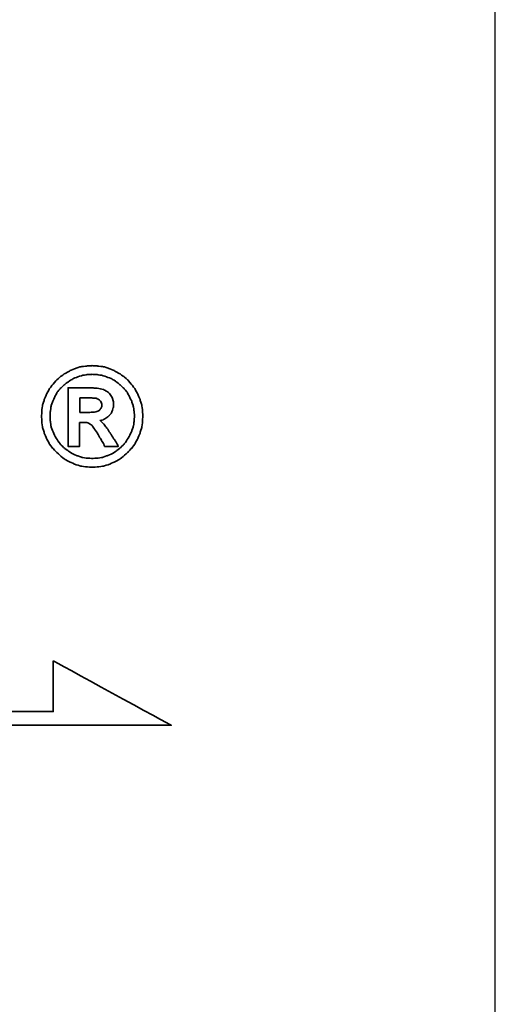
# Model space of a CAD drawing. Header units: millimetres. Extents: x -115 to 753, y -125 to 121.
# Tile 93 of 96: x 500.54 to 505.4, y 0.82 to 10.9. Entities that reach past the tile are written whole.
import ezdxf

# ---------------------------------------------------------------- set-up
doc = ezdxf.new("R2010")
doc.units = ezdxf.units.MM
for name, color, linetype in [('DIM', 4, 'Continuous'), ('layer 1', 7, 'Continuous'), ('OUT', 3, 'Continuous')]:
    doc.layers.add(name, color=color, linetype=linetype)

# ---------------------------------------------------------------- blocks, each defined once
blk = doc.blocks.new('TBI MOTION logo(完整正式版)')
at = {"layer": 'layer 1', "color": 22, "lineweight": 35}
for points, knots in [([(81.20634, 4.98624), (81.20634, 4.98624), (81.18649, 5.32862), (81.18649, 5.32862), (81.18649, 5.32862), (81.18649, 5.32862), (81.13886, 5.66206), (81.13886, 5.66206), (81.13886, 5.66206), (81.13886, 5.66206), (81.04359, 5.97764), (81.04359, 5.97764), (81.04359, 5.97764), (81.04359, 5.97764), (80.91061, 6.29124), (80.91061, 6.29124), (80.91061, 6.29124), (80.91061, 6.29124), (80.75778, 6.58697), (80.75778, 6.58697), (80.75778, 6.58697), (80.75778, 6.58697), (80.5593, 6.85294), (80.5593, 6.85294), (80.5593, 6.85294), (80.5593, 6.85294), (80.33105, 7.1189), (80.33105, 7.1189), (80.33105, 7.1189), (80.33105, 7.1189), (80.09287, 7.33921), (80.09287, 7.33921), (80.09287, 7.33921), (80.09287, 7.33921), (79.815, 7.51982), (79.815, 7.51982), (79.815, 7.51982), (79.815, 7.51982), (79.51133, 7.69051), (79.51133, 7.69051), (79.51133, 7.69051), (79.51133, 7.69051), (79.19773, 7.8235), (79.19773, 7.8235), (79.19773, 7.8235), (79.19773, 7.8235), (78.88215, 7.91877), (78.88215, 7.91877), (78.88215, 7.91877), (78.88215, 7.91877), (78.54871, 7.95846), (78.54871, 7.95846), (78.54871, 7.95846), (78.54871, 7.95846), (78.21526, 7.98625), (78.21526, 7.98625), (78.21526, 7.98625), (78.21526, 7.98625), (77.87388, 7.95846), (77.87388, 7.95846), (77.87388, 7.95846), (77.87388, 7.95846), (77.54044, 7.91877), (77.54044, 7.91877), (77.54044, 7.91877), (77.54044, 7.91877), (77.22485, 7.8235), (77.22485, 7.8235), (77.22485, 7.8235), (77.22485, 7.8235), (76.91027, 7.69051), (76.91027, 7.69051), (76.91027, 7.69051), (76.91027, 7.69051), (76.6056, 7.51982), (76.6056, 7.51982), (76.6056, 7.51982), (76.6056, 7.51982), (76.32972, 7.33921), (76.32972, 7.33921), (76.32972, 7.33921), (76.32972, 7.33921), (76.09154, 7.1189), (76.09154, 7.1189), (76.09154, 7.1189), (76.09154, 7.1189), (75.86329, 6.85294), (75.86329, 6.85294), (75.86329, 6.85294), (75.86329, 6.85294), (75.66382, 6.58697), (75.66382, 6.58697), (75.66382, 6.58697), (75.66382, 6.58697), (75.51099, 6.29124), (75.51099, 6.29124), (75.51099, 6.29124), (75.51099, 6.29124), (75.37702, 5.97764), (75.37702, 5.97764), (75.37702, 5.97764), (75.37702, 5.97764), (75.28175, 5.66206), (75.28175, 5.66206), (75.28175, 5.66206), (75.28175, 5.66206), (75.23411, 5.32862), (75.23411, 5.32862), (75.23411, 5.32862), (75.23411, 5.32862), (75.21625, 4.98624), (75.21625, 4.98624), (75.21625, 4.98624), (75.21625, 4.98624), (75.23411, 4.6528), (75.23411, 4.6528), (75.23411, 4.6528), (75.23411, 4.6528), (75.28175, 4.32035), (75.28175, 4.32035), (75.28175, 4.32035), (75.28175, 4.32035), (75.37702, 3.99583), (75.37702, 3.99583), (75.37702, 3.99583), (75.37702, 3.99583), (75.51099, 3.68224), (75.51099, 3.68224), (75.51099, 3.68224), (75.51099, 3.68224), (75.66382, 3.38749), (75.66382, 3.38749), (75.66382, 3.38749), (75.66382, 3.38749), (75.86329, 3.10963), (75.86329, 3.10963), (75.86329, 3.10963), (75.86329, 3.10963), (76.09154, 2.87145), (76.09154, 2.87145), (76.09154, 2.87145), (76.09154, 2.87145), (76.32972, 2.6432), (76.32972, 2.6432), (76.32972, 2.6432), (76.32972, 2.6432), (76.6056, 2.43381), (76.6056, 2.43381), (76.6056, 2.43381), (76.6056, 2.43381), (76.91027, 2.27205), (76.91027, 2.27205), (76.91027, 2.27205), (76.91027, 2.27205), (77.22485, 2.13906), (77.22485, 2.13906), (77.22485, 2.13906), (77.22485, 2.13906), (77.54044, 2.0438), (77.54044, 2.0438), (77.54044, 2.0438), (77.54044, 2.0438), (77.87388, 1.99616), (77.87388, 1.99616), (77.87388, 1.99616), (77.87388, 1.99616), (78.21526, 1.97631), (78.21526, 1.97631), (78.21526, 1.97631), (78.21526, 1.97631), (78.54871, 1.99616), (78.54871, 1.99616), (78.54871, 1.99616), (78.54871, 1.99616), (78.88215, 2.0438), (78.88215, 2.0438), (78.88215, 2.0438), (78.88215, 2.0438), (79.19773, 2.13906), (79.19773, 2.13906), (79.19773, 2.13906), (79.19773, 2.13906), (79.51133, 2.27205), (79.51133, 2.27205), (79.51133, 2.27205), (79.51133, 2.27205), (79.815, 2.43381), (79.815, 2.43381), (79.815, 2.43381), (79.815, 2.43381), (80.09287, 2.6432), (80.09287, 2.6432), (80.09287, 2.6432), (80.09287, 2.6432), (80.33105, 2.87145), (80.33105, 2.87145), (80.33105, 2.87145), (80.33105, 2.87145), (80.5593, 3.10963), (80.5593, 3.10963), (80.5593, 3.10963), (80.5593, 3.10963), (80.75778, 3.38749), (80.75778, 3.38749), (80.75778, 3.38749), (80.75778, 3.38749), (80.91061, 3.68224), (80.91061, 3.68224), (80.91061, 3.68224), (80.91061, 3.68224), (81.04359, 3.99583), (81.04359, 3.99583), (81.04359, 3.99583), (81.04359, 3.99583), (81.13886, 4.32035), (81.13886, 4.32035), (81.13886, 4.32035), (81.13886, 4.32035), (81.18649, 4.6528), (81.18649, 4.6528), (81.18649, 4.6528), (81.18649, 4.6528), (81.20634, 4.98624), (81.20634, 4.98624)], [0, 0, 0, 0, 0.01785714, 0.01785714, 0.01785714, 0.01785715, 0.03571429, 0.03571429, 0.03571429, 0.0357143, 0.05357143, 0.05357143, 0.05357143, 0.05357144, 0.07142857, 0.07142857, 0.07142857, 0.07142858, 0.08928571, 0.08928571, 0.08928571, 0.08928572, 0.10714286, 0.10714286, 0.10714286, 0.10714287, 0.125, 0.125, 0.125, 0.12500001, 0.14285714, 0.14285714, 0.14285714, 0.14285715, 0.16071429, 0.16071429, 0.16071429, 0.1607143, 0.17857143, 0.17857143, 0.17857143, 0.17857144, 0.19642857, 0.19642857, 0.19642857, 0.19642858, 0.21428571, 0.21428571, 0.21428571, 0.21428572, 0.23214286, 0.23214286, 0.23214286, 0.23214287, 0.25, 0.25, 0.25, 0.25000001, 0.26785714, 0.26785714, 0.26785714, 0.26785715, 0.28571429, 0.28571429, 0.28571429, 0.2857143, 0.30357143, 0.30357143, 0.30357143, 0.30357144, 0.32142857, 0.32142857, 0.32142857, 0.32142858, 0.33928571, 0.33928571, 0.33928571, 0.33928572, 0.35714286, 0.35714286, 0.35714286, 0.35714287, 0.375, 0.375, 0.375, 0.37500001, 0.39285714, 0.39285714, 0.39285714, 0.39285715, 0.41071429, 0.41071429, 0.41071429, 0.4107143, 0.42857143, 0.42857143, 0.42857143, 0.42857144, 0.44642857, 0.44642857, 0.44642857, 0.44642858, 0.46428571, 0.46428571, 0.46428571, 0.46428572, 0.48214286, 0.48214286, 0.48214286, 0.48214287, 0.5, 0.5, 0.5, 0.50000001, 0.51785714, 0.51785714, 0.51785714, 0.51785715, 0.53571429, 0.53571429, 0.53571429, 0.5357143, 0.55357143, 0.55357143, 0.55357143, 0.55357144, 0.57142857, 0.57142857, 0.57142857, 0.57142858, 0.58928571, 0.58928571, 0.58928571, 0.58928572, 0.60714286, 0.60714286, 0.60714286, 0.60714287, 0.625, 0.625, 0.625, 0.62500001, 0.64285714, 0.64285714, 0.64285714, 0.64285715, 0.66071429, 0.66071429, 0.66071429, 0.6607143, 0.67857143, 0.67857143, 0.67857143, 0.67857144, 0.69642857, 0.69642857, 0.69642857, 0.69642858, 0.71428571, 0.71428571, 0.71428571, 0.71428572, 0.73214286, 0.73214286, 0.73214286, 0.73214287, 0.75, 0.75, 0.75, 0.75000001, 0.76785714, 0.76785714, 0.76785714, 0.76785715, 0.78571429, 0.78571429, 0.78571429, 0.7857143, 0.80357143, 0.80357143, 0.80357143, 0.80357144, 0.82142857, 0.82142857, 0.82142857, 0.82142858, 0.83928571, 0.83928571, 0.83928571, 0.83928572, 0.85714286, 0.85714286, 0.85714286, 0.85714287, 0.875, 0.875, 0.875, 0.87500001, 0.89285714, 0.89285714, 0.89285714, 0.89285715, 0.91071429, 0.91071429, 0.91071429, 0.9107143, 0.92857143, 0.92857143, 0.92857143, 0.92857144, 0.94642857, 0.94642857, 0.94642857, 0.94642858, 0.96428571, 0.96428571, 0.96428571, 0.96428572, 0.98214286, 0.98214286, 0.98214286, 0.98214287, 1, 1, 1, 1]), ([(80.71014, 4.98624), (80.71014, 4.98624), (80.69129, 5.29091), (80.69129, 5.29091), (80.69129, 5.29091), (80.69129, 5.29091), (80.64464, 5.57672), (80.64464, 5.57672), (80.64464, 5.57672), (80.64464, 5.57672), (80.54937, 5.87245), (80.54937, 5.87245), (80.54937, 5.87245), (80.54937, 5.87245), (80.41639, 6.14833), (80.41639, 6.14833), (80.41639, 6.14833), (80.41639, 6.14833), (80.27349, 6.41429), (80.27349, 6.41429), (80.27349, 6.41429), (80.27349, 6.41429), (80.08295, 6.64255), (80.08295, 6.64255), (80.08295, 6.64255), (80.08295, 6.64255), (79.86264, 6.84301), (79.86264, 6.84301), (79.86264, 6.84301), (79.86264, 6.84301), (79.63439, 7.03355), (79.63439, 7.03355), (79.63439, 7.03355), (79.63439, 7.03355), (79.37835, 7.1963), (79.37835, 7.1963), (79.37835, 7.1963), (79.37835, 7.1963), (79.10246, 7.30944), (79.10246, 7.30944), (79.10246, 7.30944), (79.10246, 7.30944), (78.81665, 7.40471), (78.81665, 7.40471), (78.81665, 7.40471), (78.81665, 7.40471), (78.511, 7.45234), (78.511, 7.45234), (78.511, 7.45234), (78.511, 7.45234), (78.21526, 7.47219), (78.21526, 7.47219), (78.21526, 7.47219), (78.21526, 7.47219), (77.9106, 7.45234), (77.9106, 7.45234), (77.9106, 7.45234), (77.9106, 7.45234), (77.61685, 7.40471), (77.61685, 7.40471), (77.61685, 7.40471), (77.61685, 7.40471), (77.32012, 7.30944), (77.32012, 7.30944), (77.32012, 7.30944), (77.32012, 7.30944), (77.06309, 7.1963), (77.06309, 7.1963), (77.06309, 7.1963), (77.06309, 7.1963), (76.80606, 7.03355), (76.80606, 7.03355), (76.80606, 7.03355), (76.80606, 7.03355), (76.55797, 6.84301), (76.55797, 6.84301), (76.55797, 6.84301), (76.55797, 6.84301), (76.34063, 6.64255), (76.34063, 6.64255), (76.34063, 6.64255), (76.34063, 6.64255), (76.1491, 6.41429), (76.1491, 6.41429), (76.1491, 6.41429), (76.1491, 6.41429), (76.0062, 6.14833), (76.0062, 6.14833), (76.0062, 6.14833), (76.0062, 6.14833), (75.88314, 5.87245), (75.88314, 5.87245), (75.88314, 5.87245), (75.88314, 5.87245), (75.77794, 5.57672), (75.77794, 5.57672), (75.77794, 5.57672), (75.77794, 5.57672), (75.73924, 5.29091), (75.73924, 5.29091), (75.73924, 5.29091), (75.73924, 5.29091), (75.72039, 4.98624), (75.72039, 4.98624), (75.72039, 4.98624), (75.72039, 4.98624), (75.73924, 4.67165), (75.73924, 4.67165), (75.73924, 4.67165), (75.73924, 4.67165), (75.77794, 4.37791), (75.77794, 4.37791), (75.77794, 4.37791), (75.77794, 4.37791), (75.88314, 4.10102), (75.88314, 4.10102), (75.88314, 4.10102), (75.88314, 4.10102), (76.0062, 3.83407), (76.0062, 3.83407), (76.0062, 3.83407), (76.0062, 3.83407), (76.15902, 3.56811), (76.15902, 3.56811), (76.15902, 3.56811), (76.15902, 3.56811), (76.34063, 3.32001), (76.34063, 3.32001), (76.34063, 3.32001), (76.34063, 3.32001), (76.55797, 3.11955), (76.55797, 3.11955), (76.55797, 3.11955), (76.55797, 3.11955), (76.80606, 2.92901), (76.80606, 2.92901), (76.80606, 2.92901), (76.80606, 2.92901), (77.06309, 2.76725), (77.06309, 2.76725), (77.06309, 2.76725), (77.06309, 2.76725), (77.32012, 2.65412), (77.32012, 2.65412), (77.32012, 2.65412), (77.32012, 2.65412), (77.61685, 2.55786), (77.61685, 2.55786), (77.61685, 2.55786), (77.61685, 2.55786), (77.9106, 2.51022), (77.9106, 2.51022), (77.9106, 2.51022), (77.9106, 2.51022), (78.21526, 2.49137), (78.21526, 2.49137), (78.21526, 2.49137), (78.21526, 2.49137), (78.511, 2.51022), (78.511, 2.51022), (78.511, 2.51022), (78.511, 2.51022), (78.81665, 2.55786), (78.81665, 2.55786), (78.81665, 2.55786), (78.81665, 2.55786), (79.10246, 2.65412), (79.10246, 2.65412), (79.10246, 2.65412), (79.10246, 2.65412), (79.37835, 2.76725), (79.37835, 2.76725), (79.37835, 2.76725), (79.37835, 2.76725), (79.63439, 2.92901), (79.63439, 2.92901), (79.63439, 2.92901), (79.63439, 2.92901), (79.86264, 3.11955), (79.86264, 3.11955), (79.86264, 3.11955), (79.86264, 3.11955), (80.08295, 3.32001), (80.08295, 3.32001), (80.08295, 3.32001), (80.08295, 3.32001), (80.26356, 3.56811), (80.26356, 3.56811), (80.26356, 3.56811), (80.26356, 3.56811), (80.41639, 3.83407), (80.41639, 3.83407), (80.41639, 3.83407), (80.41639, 3.83407), (80.54937, 4.10102), (80.54937, 4.10102), (80.54937, 4.10102), (80.54937, 4.10102), (80.64464, 4.37791), (80.64464, 4.37791), (80.64464, 4.37791), (80.64464, 4.37791), (80.69129, 4.67165), (80.69129, 4.67165), (80.69129, 4.67165), (80.69129, 4.67165), (80.71014, 4.98624), (80.71014, 4.98624)], [0, 0, 0, 0, 0.01923077, 0.01923077, 0.01923077, 0.01923078, 0.03846154, 0.03846154, 0.03846154, 0.03846155, 0.05769231, 0.05769231, 0.05769231, 0.05769232, 0.07692308, 0.07692308, 0.07692308, 0.07692309, 0.09615385, 0.09615385, 0.09615385, 0.09615386, 0.11538462, 0.11538462, 0.11538462, 0.11538463, 0.13461538, 0.13461538, 0.13461538, 0.13461539, 0.15384615, 0.15384615, 0.15384615, 0.15384616, 0.17307692, 0.17307692, 0.17307692, 0.17307693, 0.19230769, 0.19230769, 0.19230769, 0.1923077, 0.21153846, 0.21153846, 0.21153846, 0.21153847, 0.23076923, 0.23076923, 0.23076923, 0.23076924, 0.25, 0.25, 0.25, 0.25000001, 0.26923077, 0.26923077, 0.26923077, 0.26923078, 0.28846154, 0.28846154, 0.28846154, 0.28846155, 0.30769231, 0.30769231, 0.30769231, 0.30769232, 0.32692308, 0.32692308, 0.32692308, 0.32692309, 0.34615385, 0.34615385, 0.34615385, 0.34615386, 0.36538462, 0.36538462, 0.36538462, 0.36538463, 0.38461538, 0.38461538, 0.38461538, 0.38461539, 0.40384615, 0.40384615, 0.40384615, 0.40384616, 0.42307692, 0.42307692, 0.42307692, 0.42307693, 0.44230769, 0.44230769, 0.44230769, 0.4423077, 0.46153846, 0.46153846, 0.46153846, 0.46153847, 0.48076923, 0.48076923, 0.48076923, 0.48076924, 0.5, 0.5, 0.5, 0.50000001, 0.51923077, 0.51923077, 0.51923077, 0.51923078, 0.53846154, 0.53846154, 0.53846154, 0.53846155, 0.55769231, 0.55769231, 0.55769231, 0.55769232, 0.57692308, 0.57692308, 0.57692308, 0.57692309, 0.59615385, 0.59615385, 0.59615385, 0.59615386, 0.61538462, 0.61538462, 0.61538462, 0.61538463, 0.63461538, 0.63461538, 0.63461538, 0.63461539, 0.65384615, 0.65384615, 0.65384615, 0.65384616, 0.67307692, 0.67307692, 0.67307692, 0.67307693, 0.69230769, 0.69230769, 0.69230769, 0.6923077, 0.71153846, 0.71153846, 0.71153846, 0.71153847, 0.73076923, 0.73076923, 0.73076923, 0.73076924, 0.75, 0.75, 0.75, 0.75000001, 0.76923077, 0.76923077, 0.76923077, 0.76923078, 0.78846154, 0.78846154, 0.78846154, 0.78846155, 0.80769231, 0.80769231, 0.80769231, 0.80769232, 0.82692308, 0.82692308, 0.82692308, 0.82692309, 0.84615385, 0.84615385, 0.84615385, 0.84615386, 0.86538462, 0.86538462, 0.86538462, 0.86538463, 0.88461538, 0.88461538, 0.88461538, 0.88461539, 0.90384615, 0.90384615, 0.90384615, 0.90384616, 0.92307692, 0.92307692, 0.92307692, 0.92307693, 0.94230769, 0.94230769, 0.94230769, 0.9423077, 0.96153846, 0.96153846, 0.96153846, 0.96153847, 0.98076923, 0.98076923, 0.98076923, 0.98076924, 1, 1, 1, 1]), ([(76.78721, 3.2823), (76.78721, 3.2823), (76.78721, 3.32001), (76.78721, 3.32001), (76.78721, 3.32001), (76.78721, 3.32001), (76.78721, 3.42422), (76.78721, 3.42422), (76.78721, 3.42422), (76.78721, 3.42422), (76.78721, 3.59689), (76.78721, 3.59689), (76.78721, 3.59689), (76.78721, 3.59689), (76.78721, 3.80529), (76.78721, 3.80529), (76.78721, 3.80529), (76.78721, 3.80529), (76.78721, 4.0524), (76.78721, 4.0524), (76.78721, 4.0524), (76.78721, 4.0524), (76.78721, 4.32035), (76.78721, 4.32035), (76.78721, 4.32035), (76.78721, 4.32035), (76.78721, 4.92868), (76.78721, 4.92868), (76.78721, 4.92868), (76.78721, 4.92868), (76.78721, 5.53801), (76.78721, 5.53801), (76.78721, 5.53801), (76.78721, 5.53801), (76.78721, 5.82482), (76.78721, 5.82482), (76.78721, 5.82482), (76.78721, 5.82482), (76.78721, 6.07291), (76.78721, 6.07291), (76.78721, 6.07291), (76.78721, 6.07291), (76.78721, 6.30017), (76.78721, 6.30017), (76.78721, 6.30017), (76.78721, 6.30017), (76.78721, 6.45399), (76.78721, 6.45399), (76.78721, 6.45399), (76.78721, 6.45399), (76.78721, 6.5572), (76.78721, 6.5572), (76.78721, 6.5572), (76.78721, 6.5572), (76.78721, 6.59689), (76.78721, 6.59689), (76.78721, 6.59689), (76.78721, 6.59689), (76.78721, 6.67232), (76.78721, 6.67232), (76.78721, 6.67232), (76.78721, 6.67232), (76.8537, 6.67232), (76.8537, 6.67232), (76.8537, 6.67232), (76.8537, 6.67232), (76.87355, 6.67232), (76.87355, 6.67232), (76.87355, 6.67232), (76.87355, 6.67232), (76.91027, 6.67232), (76.91027, 6.67232), (76.91027, 6.67232), (76.91027, 6.67232), (77.04424, 6.67232), (77.04424, 6.67232), (77.04424, 6.67232), (77.04424, 6.67232), (77.22485, 6.67232), (77.22485, 6.67232), (77.22485, 6.67232), (77.22485, 6.67232), (77.43524, 6.67232), (77.43524, 6.67232), (77.43524, 6.67232), (77.43524, 6.67232), (77.65357, 6.67232), (77.65357, 6.67232), (77.65357, 6.67232), (77.65357, 6.67232), (77.82625, 6.67232), (77.82625, 6.67232), (77.82625, 6.67232), (77.82625, 6.67232), (77.94037, 6.67232), (77.94037, 6.67232), (77.94037, 6.67232), (77.94037, 6.67232), (77.97709, 6.67232), (77.97709, 6.67232), (77.97709, 6.67232), (77.97709, 6.67232), (77.99694, 6.67232), (77.99694, 6.67232), (77.99694, 6.67232), (77.99694, 6.67232), (78.00686, 6.67232), (78.00686, 6.67232), (78.00686, 6.67232), (78.00686, 6.67232), (78.28275, 6.6624), (78.28275, 6.6624), (78.28275, 6.6624), (78.28275, 6.6624), (78.50107, 6.64255), (78.50107, 6.64255), (78.50107, 6.64255), (78.50107, 6.64255), (78.511, 6.64255), (78.511, 6.64255), (78.511, 6.64255), (78.511, 6.64255), (78.70154, 6.61476), (78.70154, 6.61476), (78.70154, 6.61476), (78.70154, 6.61476), (78.70154, 6.60483), (78.70154, 6.60483), (78.70154, 6.60483), (78.70154, 6.60483), (78.86429, 6.56713), (78.86429, 6.56713), (78.86429, 6.56713), (78.86429, 6.56713), (78.87223, 6.56713), (78.87223, 6.56713), (78.87223, 6.56713), (78.87223, 6.56713), (78.99727, 6.51056), (78.99727, 6.51056), (78.99727, 6.51056), (78.99727, 6.51056), (79.00719, 6.51056), (79.00719, 6.51056), (79.00719, 6.51056), (79.00719, 6.51056), (79.00719, 6.50162), (79.00719, 6.50162), (79.00719, 6.50162), (79.00719, 6.50162), (79.1104, 6.43415), (79.1104, 6.43415), (79.1104, 6.43415), (79.1104, 6.43415), (79.12132, 6.43415), (79.12132, 6.43415), (79.12132, 6.43415), (79.12132, 6.43415), (79.22552, 6.34781), (79.22552, 6.34781), (79.22552, 6.34781), (79.22552, 6.34781), (79.23544, 6.33888), (79.23544, 6.33888), (79.23544, 6.33888), (79.23544, 6.33888), (79.23544, 6.32895), (79.23544, 6.32895), (79.23544, 6.32895), (79.23544, 6.32895), (79.31087, 6.21483), (79.31087, 6.21483), (79.31087, 6.21483), (79.31087, 6.21483), (79.38629, 6.1007), (79.38629, 6.1007), (79.38629, 6.1007), (79.38629, 6.1007), (79.3972, 6.1007), (79.3972, 6.1007), (79.3972, 6.1007), (79.3972, 6.1007), (79.3972, 6.09078), (79.3972, 6.09078), (79.3972, 6.09078), (79.3972, 6.09078), (79.43392, 5.97764), (79.43392, 5.97764), (79.43392, 5.97764), (79.43392, 5.97764), (79.43392, 5.96772), (79.43392, 5.96772), (79.43392, 5.96772), (79.43392, 5.96772), (79.47362, 5.83474), (79.47362, 5.83474), (79.47362, 5.83474), (79.47362, 5.83474), (79.48156, 5.82482), (79.48156, 5.82482), (79.48156, 5.82482), (79.48156, 5.82482), (79.48156, 5.69977), (79.48156, 5.69977), (79.48156, 5.69977), (79.48156, 5.69977), (79.48156, 5.69183), (79.48156, 5.69183), (79.48156, 5.69183), (79.48156, 5.69183), (79.4637, 5.51915), (79.4637, 5.51915), (79.4637, 5.51915), (79.4637, 5.51915), (79.4637, 5.51122), (79.4637, 5.51122), (79.4637, 5.51122), (79.4637, 5.51122), (79.45377, 5.51122), (79.45377, 5.51122), (79.45377, 5.51122), (79.45377, 5.51122), (79.41507, 5.34847), (79.41507, 5.34847), (79.41507, 5.34847), (79.41507, 5.34847), (79.41507, 5.33854), (79.41507, 5.33854), (79.41507, 5.33854), (79.41507, 5.33854), (79.41507, 5.32862), (79.41507, 5.32862), (79.41507, 5.32862), (79.41507, 5.32862), (79.33865, 5.16785), (79.33865, 5.16785), (79.33865, 5.16785), (79.33865, 5.16785), (79.33071, 5.15693), (79.33071, 5.15693), (79.33071, 5.15693), (79.33071, 5.15693), (79.2156, 5.02495), (79.2156, 5.02495), (79.2156, 5.02495), (79.2156, 5.02495), (79.20567, 5.01502), (79.20567, 5.01502), (79.20567, 5.01502), (79.20567, 5.01502), (79.05483, 4.89991), (79.05483, 4.89991), (79.05483, 4.89991), (79.05483, 4.89991), (79.04491, 4.89197), (79.04491, 4.89197), (79.04491, 4.89197), (79.04491, 4.89197), (78.89208, 4.7967), (78.89208, 4.7967), (78.89208, 4.7967), (78.89208, 4.7967), (78.88215, 4.7967), (78.88215, 4.7967), (78.88215, 4.7967), (78.88215, 4.7967), (78.69161, 4.73913), (78.69161, 4.73913), (78.69161, 4.73913), (78.69161, 4.73913), (78.68169, 4.73913), (78.68169, 4.73913), (78.68169, 4.73913), (78.68169, 4.73913), (78.68169, 4.72921), (78.68169, 4.72921), (78.68169, 4.72921), (78.68169, 4.72921), (78.78688, 4.63394), (78.78688, 4.63394), (78.78688, 4.63394), (78.78688, 4.63394), (78.902, 4.52875), (78.902, 4.52875), (78.902, 4.52875), (78.902, 4.52875), (78.91093, 4.52081), (78.91093, 4.52081), (78.91093, 4.52081), (78.91093, 4.52081), (79.02506, 4.36798), (79.02506, 4.36798), (79.02506, 4.36798), (79.02506, 4.36798), (79.1501, 4.1953), (79.1501, 4.1953), (79.1501, 4.1953), (79.1501, 4.1953), (79.1501, 4.18736), (79.1501, 4.18736), (79.1501, 4.18736), (79.1501, 4.18736), (79.29201, 3.96705), (79.29201, 3.96705), (79.29201, 3.96705), (79.29201, 3.96705), (79.31087, 3.93828), (79.31087, 3.93828), (79.31087, 3.93828), (79.31087, 3.93828), (79.32079, 3.93828), (79.32079, 3.93828), (79.32079, 3.93828), (79.32079, 3.93828), (79.3585, 3.87178), (79.3585, 3.87178), (79.3585, 3.87178), (79.3585, 3.87178), (79.50141, 3.64353), (79.50141, 3.64353), (79.50141, 3.64353), (79.50141, 3.64353), (79.51133, 3.64353), (79.51133, 3.64353), (79.51133, 3.64353), (79.51133, 3.64353), (79.64431, 3.41528), (79.64431, 3.41528), (79.64431, 3.41528), (79.64431, 3.41528), (79.68202, 3.3478), (79.68202, 3.3478), (79.68202, 3.3478), (79.68202, 3.3478), (79.70187, 3.31009), (79.70187, 3.31009), (79.70187, 3.31009), (79.70187, 3.31009), (79.7495, 3.2049), (79.7495, 3.2049), (79.7495, 3.2049), (79.7495, 3.2049), (79.64431, 3.2049), (79.64431, 3.2049), (79.64431, 3.2049), (79.64431, 3.2049), (79.62546, 3.2049), (79.62546, 3.2049), (79.62546, 3.2049), (79.62546, 3.2049), (79.53912, 3.2049), (79.53912, 3.2049), (79.53912, 3.2049), (79.53912, 3.2049), (79.31087, 3.2049), (79.31087, 3.2049), (79.31087, 3.2049), (79.31087, 3.2049), (79.08262, 3.2049), (79.08262, 3.2049), (79.08262, 3.2049), (79.08262, 3.2049), (79.00719, 3.2049), (79.00719, 3.2049), (79.00719, 3.2049), (79.00719, 3.2049), (78.98735, 3.2049), (78.98735, 3.2049), (78.98735, 3.2049), (78.98735, 3.2049), (78.94964, 3.2049), (78.94964, 3.2049), (78.94964, 3.2049), (78.94964, 3.2049), (78.92979, 3.24459), (78.92979, 3.24459), (78.92979, 3.24459), (78.92979, 3.24459), (78.91093, 3.2823), (78.91093, 3.2823), (78.91093, 3.2823), (78.91093, 3.2823), (78.91093, 3.29223), (78.91093, 3.29223), (78.91093, 3.29223), (78.91093, 3.29223), (78.89208, 3.3478), (78.89208, 3.3478), (78.89208, 3.3478), (78.89208, 3.3478), (78.78688, 3.52048), (78.78688, 3.52048), (78.78688, 3.52048), (78.78688, 3.52048), (78.69161, 3.7001), (78.69161, 3.7001), (78.69161, 3.7001), (78.69161, 3.7001), (78.6539, 3.7388), (78.6539, 3.7388), (78.6539, 3.7388), (78.6539, 3.7388), (78.64398, 3.74873), (78.64398, 3.74873), (78.64398, 3.74873), (78.64398, 3.74873), (78.64398, 3.75766), (78.64398, 3.75766), (78.64398, 3.75766), (78.64398, 3.75766), (78.63405, 3.78644), (78.63405, 3.78644), (78.63405, 3.78644), (78.63405, 3.78644), (78.48321, 4.04347), (78.48321, 4.04347), (78.48321, 4.04347), (78.48321, 4.04347), (78.33038, 4.2618), (78.33038, 4.2618), (78.33038, 4.2618), (78.33038, 4.2618), (78.20732, 4.43447), (78.20732, 4.43447), (78.20732, 4.43447), (78.20732, 4.43447), (78.09221, 4.52081), (78.09221, 4.52081), (78.09221, 4.52081), (78.09221, 4.52081), (78.02472, 4.56845), (78.02472, 4.56845), (78.02472, 4.56845), (78.02472, 4.56845), (77.9493, 4.60616), (77.9493, 4.60616), (77.9493, 4.60616), (77.9493, 4.60616), (77.8451, 4.61608), (77.8451, 4.61608), (77.8451, 4.61608), (77.8451, 4.61608), (77.71113, 4.61608), (77.71113, 4.61608), (77.71113, 4.61608), (77.71113, 4.61608), (77.69128, 4.61608), (77.69128, 4.61608), (77.69128, 4.61608), (77.69128, 4.61608), (77.67342, 4.61608), (77.67342, 4.61608), (77.67342, 4.61608), (77.67342, 4.61608), (77.5583, 4.61608), (77.5583, 4.61608), (77.5583, 4.61608), (77.5583, 4.61608), (77.46303, 4.61608), (77.46303, 4.61608), (77.46303, 4.61608), (77.46303, 4.61608), (77.46303, 4.54761), (77.46303, 4.54761), (77.46303, 4.54761), (77.46303, 4.54761), (77.46303, 4.47318), (77.46303, 4.47318), (77.46303, 4.47318), (77.46303, 4.47318), (77.46303, 4.24294), (77.46303, 4.24294), (77.46303, 4.24294), (77.46303, 4.24294), (77.46303, 3.99583), (77.46303, 3.99583), (77.46303, 3.99583), (77.46303, 3.99583), (77.46303, 3.72888), (77.46303, 3.72888), (77.46303, 3.72888), (77.46303, 3.72888), (77.46303, 3.51055), (77.46303, 3.51055), (77.46303, 3.51055), (77.46303, 3.51055), (77.46303, 3.42422), (77.46303, 3.42422), (77.46303, 3.42422), (77.46303, 3.42422), (77.46303, 3.35773), (77.46303, 3.35773), (77.46303, 3.35773), (77.46303, 3.35773), (77.46303, 3.30017), (77.46303, 3.30017), (77.46303, 3.30017), (77.46303, 3.30017), (77.46303, 3.2823), (77.46303, 3.2823), (77.46303, 3.2823), (77.46303, 3.2823), (77.46303, 3.2049), (77.46303, 3.2049), (77.46303, 3.2049), (77.46303, 3.2049), (77.39753, 3.2049), (77.39753, 3.2049), (77.39753, 3.2049), (77.39753, 3.2049), (77.37768, 3.2049), (77.37768, 3.2049), (77.37768, 3.2049), (77.37768, 3.2049), (77.32012, 3.2049), (77.32012, 3.2049), (77.32012, 3.2049), (77.32012, 3.2049), (77.12165, 3.2049), (77.12165, 3.2049), (77.12165, 3.2049), (77.12165, 3.2049), (76.94897, 3.2049), (76.94897, 3.2049), (76.94897, 3.2049), (76.94897, 3.2049), (76.8924, 3.2049), (76.8924, 3.2049), (76.8924, 3.2049), (76.8924, 3.2049), (76.8537, 3.2049), (76.8537, 3.2049), (76.8537, 3.2049), (76.8537, 3.2049), (76.78721, 3.2049), (76.78721, 3.2049), (76.78721, 3.2049), (76.78721, 3.2049), (76.78721, 3.2823), (76.78721, 3.2823)], [0, 0, 0, 0, 0.00740741, 0.00740741, 0.00740741, 0.00740742, 0.01481481, 0.01481481, 0.01481481, 0.01481482, 0.02222222, 0.02222222, 0.02222222, 0.02222223, 0.02962963, 0.02962963, 0.02962963, 0.02962964, 0.03703704, 0.03703704, 0.03703704, 0.03703705, 0.04444444, 0.04444444, 0.04444444, 0.04444445, 0.05185185, 0.05185185, 0.05185185, 0.05185186, 0.05925926, 0.05925926, 0.05925926, 0.05925927, 0.06666667, 0.06666667, 0.06666667, 0.06666668, 0.07407407, 0.07407407, 0.07407407, 0.07407408, 0.08148148, 0.08148148, 0.08148148, 0.08148149, 0.08888889, 0.08888889, 0.08888889, 0.0888889, 0.0962963, 0.0962963, 0.0962963, 0.09629631, 0.1037037, 0.1037037, 0.1037037, 0.10370371, 0.11111111, 0.11111111, 0.11111111, 0.11111112, 0.11851852, 0.11851852, 0.11851852, 0.11851853, 0.12592593, 0.12592593, 0.12592593, 0.12592594, 0.13333333, 0.13333333, 0.13333333, 0.13333334, 0.14074074, 0.14074074, 0.14074074, 0.14074075, 0.14814815, 0.14814815, 0.14814815, 0.14814816, 0.15555556, 0.15555556, 0.15555556, 0.15555557, 0.16296296, 0.16296296, 0.16296296, 0.16296297, 0.17037037, 0.17037037, 0.17037037, 0.17037038, 0.17777778, 0.17777778, 0.17777778, 0.17777779, 0.18518519, 0.18518519, 0.18518519, 0.1851852, 0.19259259, 0.19259259, 0.19259259, 0.1925926, 0.2, 0.2, 0.2, 0.20000001, 0.20740741, 0.20740741, 0.20740741, 0.20740742, 0.21481481, 0.21481481, 0.21481481, 0.21481482, 0.22222222, 0.22222222, 0.22222222, 0.22222223, 0.22962963, 0.22962963, 0.22962963, 0.22962964, 0.23703704, 0.23703704, 0.23703704, 0.23703705, 0.24444444, 0.24444444, 0.24444444, 0.24444445, 0.25185185, 0.25185185, 0.25185185, 0.25185186, 0.25925926, 0.25925926, 0.25925926, 0.25925927, 0.26666667, 0.26666667, 0.26666667, 0.26666668, 0.27407407, 0.27407407, 0.27407407, 0.27407408, 0.28148148, 0.28148148, 0.28148148, 0.28148149, 0.28888889, 0.28888889, 0.28888889, 0.2888889, 0.2962963, 0.2962963, 0.2962963, 0.29629631, 0.3037037, 0.3037037, 0.3037037, 0.30370371, 0.31111111, 0.31111111, 0.31111111, 0.31111112, 0.31851852, 0.31851852, 0.31851852, 0.31851853, 0.32592593, 0.32592593, 0.32592593, 0.32592594, 0.33333333, 0.33333333, 0.33333333, 0.33333334, 0.34074074, 0.34074074, 0.34074074, 0.34074075, 0.34814815, 0.34814815, 0.34814815, 0.34814816, 0.35555556, 0.35555556, 0.35555556, 0.35555557, 0.36296296, 0.36296296, 0.36296296, 0.36296297, 0.37037037, 0.37037037, 0.37037037, 0.37037038, 0.37777778, 0.37777778, 0.37777778, 0.37777779, 0.38518519, 0.38518519, 0.38518519, 0.3851852, 0.39259259, 0.39259259, 0.39259259, 0.3925926, 0.4, 0.4, 0.4, 0.40000001, 0.40740741, 0.40740741, 0.40740741, 0.40740742, 0.41481481, 0.41481481, 0.41481481, 0.41481482, 0.42222222, 0.42222222, 0.42222222, 0.42222223, 0.42962963, 0.42962963, 0.42962963, 0.42962964, 0.43703704, 0.43703704, 0.43703704, 0.43703705, 0.44444444, 0.44444444, 0.44444444, 0.44444445, 0.45185185, 0.45185185, 0.45185185, 0.45185186, 0.45925926, 0.45925926, 0.45925926, 0.45925927, 0.46666667, 0.46666667, 0.46666667, 0.46666668, 0.47407407, 0.47407407, 0.47407407, 0.47407408, 0.48148148, 0.48148148, 0.48148148, 0.48148149, 0.48888889, 0.48888889, 0.48888889, 0.4888889, 0.4962963, 0.4962963, 0.4962963, 0.49629631, 0.5037037, 0.5037037, 0.5037037, 0.50370371, 0.51111111, 0.51111111, 0.51111111, 0.51111112, 0.51851852, 0.51851852, 0.51851852, 0.51851853, 0.52592593, 0.52592593, 0.52592593, 0.52592594, 0.53333333, 0.53333333, 0.53333333, 0.53333334, 0.54074074, 0.54074074, 0.54074074, 0.54074075, 0.54814815, 0.54814815, 0.54814815, 0.54814816, 0.55555556, 0.55555556, 0.55555556, 0.55555557, 0.56296296, 0.56296296, 0.56296296, 0.56296297, 0.57037037, 0.57037037, 0.57037037, 0.57037038, 0.57777778, 0.57777778, 0.57777778, 0.57777779, 0.58518519, 0.58518519, 0.58518519, 0.5851852, 0.59259259, 0.59259259, 0.59259259, 0.5925926, 0.6, 0.6, 0.6, 0.60000001, 0.60740741, 0.60740741, 0.60740741, 0.60740742, 0.61481481, 0.61481481, 0.61481481, 0.61481482, 0.62222222, 0.62222222, 0.62222222, 0.62222223, 0.62962963, 0.62962963, 0.62962963, 0.62962964, 0.63703704, 0.63703704, 0.63703704, 0.63703705, 0.64444444, 0.64444444, 0.64444444, 0.64444445, 0.65185185, 0.65185185, 0.65185185, 0.65185186, 0.65925926, 0.65925926, 0.65925926, 0.65925927, 0.66666667, 0.66666667, 0.66666667, 0.66666668, 0.67407407, 0.67407407, 0.67407407, 0.67407408, 0.68148148, 0.68148148, 0.68148148, 0.68148149, 0.68888889, 0.68888889, 0.68888889, 0.6888889, 0.6962963, 0.6962963, 0.6962963, 0.69629631, 0.7037037, 0.7037037, 0.7037037, 0.70370371, 0.71111111, 0.71111111, 0.71111111, 0.71111112, 0.71851852, 0.71851852, 0.71851852, 0.71851853, 0.72592593, 0.72592593, 0.72592593, 0.72592594, 0.73333333, 0.73333333, 0.73333333, 0.73333334, 0.74074074, 0.74074074, 0.74074074, 0.74074075, 0.74814815, 0.74814815, 0.74814815, 0.74814816, 0.75555556, 0.75555556, 0.75555556, 0.75555557, 0.76296296, 0.76296296, 0.76296296, 0.76296297, 0.77037037, 0.77037037, 0.77037037, 0.77037038, 0.77777778, 0.77777778, 0.77777778, 0.77777779, 0.78518519, 0.78518519, 0.78518519, 0.7851852, 0.79259259, 0.79259259, 0.79259259, 0.7925926, 0.8, 0.8, 0.8, 0.80000001, 0.80740741, 0.80740741, 0.80740741, 0.80740742, 0.81481481, 0.81481481, 0.81481481, 0.81481482, 0.82222222, 0.82222222, 0.82222222, 0.82222223, 0.82962963, 0.82962963, 0.82962963, 0.82962964, 0.83703704, 0.83703704, 0.83703704, 0.83703705, 0.84444444, 0.84444444, 0.84444444, 0.84444445, 0.85185185, 0.85185185, 0.85185185, 0.85185186, 0.85925926, 0.85925926, 0.85925926, 0.85925927, 0.86666667, 0.86666667, 0.86666667, 0.86666668, 0.87407407, 0.87407407, 0.87407407, 0.87407408, 0.88148148, 0.88148148, 0.88148148, 0.88148149, 0.88888889, 0.88888889, 0.88888889, 0.8888889, 0.8962963, 0.8962963, 0.8962963, 0.89629631, 0.9037037, 0.9037037, 0.9037037, 0.90370371, 0.91111111, 0.91111111, 0.91111111, 0.91111112, 0.91851852, 0.91851852, 0.91851852, 0.91851853, 0.92592593, 0.92592593, 0.92592593, 0.92592594, 0.93333333, 0.93333333, 0.93333333, 0.93333334, 0.94074074, 0.94074074, 0.94074074, 0.94074075, 0.94814815, 0.94814815, 0.94814815, 0.94814816, 0.95555556, 0.95555556, 0.95555556, 0.95555557, 0.96296296, 0.96296296, 0.96296296, 0.96296297, 0.97037037, 0.97037037, 0.97037037, 0.97037038, 0.97777778, 0.97777778, 0.97777778, 0.97777779, 0.98518519, 0.98518519, 0.98518519, 0.9851852, 0.99259259, 0.99259259, 0.99259259, 0.9925926, 1, 1, 1, 1]), ([(77.48288, 6.07291), (77.48288, 6.07291), (77.48288, 5.99551), (77.48288, 5.99551), (77.48288, 5.99551), (77.48288, 5.99551), (77.48288, 5.82482), (77.48288, 5.82482), (77.48288, 5.82482), (77.48288, 5.82482), (77.48288, 5.63328), (77.48288, 5.63328), (77.48288, 5.63328), (77.48288, 5.63328), (77.48288, 5.46358), (77.48288, 5.46358), (77.48288, 5.46358), (77.48288, 5.46358), (77.48288, 5.29091), (77.48288, 5.29091), (77.48288, 5.29091), (77.48288, 5.29091), (77.48288, 5.21449), (77.48288, 5.21449), (77.48288, 5.21449), (77.48288, 5.21449), (77.50074, 5.21449), (77.50074, 5.21449), (77.50074, 5.21449), (77.50074, 5.21449), (77.71113, 5.21449), (77.71113, 5.21449), (77.71113, 5.21449), (77.71113, 5.21449), (77.94037, 5.21449), (77.94037, 5.21449), (77.94037, 5.21449), (77.94037, 5.21449), (78.01579, 5.21449), (78.01579, 5.21449), (78.01579, 5.21449), (78.01579, 5.21449), (78.03465, 5.21449), (78.03465, 5.21449), (78.03465, 5.21449), (78.03465, 5.21449), (78.2629, 5.23335), (78.2629, 5.23335), (78.2629, 5.23335), (78.2629, 5.23335), (78.42565, 5.24327), (78.42565, 5.24327), (78.42565, 5.24327), (78.42565, 5.24327), (78.54871, 5.28098), (78.54871, 5.28098), (78.54871, 5.28098), (78.54871, 5.28098), (78.62611, 5.32862), (78.62611, 5.32862), (78.62611, 5.32862), (78.62611, 5.32862), (78.69161, 5.40503), (78.69161, 5.40503), (78.69161, 5.40503), (78.69161, 5.40503), (78.73925, 5.48145), (78.73925, 5.48145), (78.73925, 5.48145), (78.73925, 5.48145), (78.77696, 5.55885), (78.77696, 5.55885), (78.77696, 5.55885), (78.77696, 5.55885), (78.77696, 5.65214), (78.77696, 5.65214), (78.77696, 5.65214), (78.77696, 5.65214), (78.76902, 5.76726), (78.76902, 5.76726), (78.76902, 5.76726), (78.76902, 5.76726), (78.71146, 5.87245), (78.71146, 5.87245), (78.71146, 5.87245), (78.71146, 5.87245), (78.62611, 5.96772), (78.62611, 5.96772), (78.62611, 5.96772), (78.62611, 5.96772), (78.511, 6.02528), (78.511, 6.02528), (78.511, 6.02528), (78.511, 6.02528), (78.44451, 6.05306), (78.44451, 6.05306), (78.44451, 6.05306), (78.44451, 6.05306), (78.32046, 6.06299), (78.32046, 6.06299), (78.32046, 6.06299), (78.32046, 6.06299), (78.18748, 6.07291), (78.18748, 6.07291), (78.18748, 6.07291), (78.18748, 6.07291), (77.99694, 6.07291), (77.99694, 6.07291), (77.99694, 6.07291), (77.99694, 6.07291), (77.97709, 6.07291), (77.97709, 6.07291), (77.97709, 6.07291), (77.97709, 6.07291), (77.90167, 6.07291), (77.90167, 6.07291), (77.90167, 6.07291), (77.90167, 6.07291), (77.69128, 6.07291), (77.69128, 6.07291), (77.69128, 6.07291), (77.69128, 6.07291), (77.50074, 6.07291), (77.50074, 6.07291), (77.50074, 6.07291), (77.50074, 6.07291), (77.48288, 6.07291), (77.48288, 6.07291)], [0, 0, 0, 0, 0.03125, 0.03125, 0.03125, 0.03125001, 0.0625, 0.0625, 0.0625, 0.06250001, 0.09375, 0.09375, 0.09375, 0.09375001, 0.125, 0.125, 0.125, 0.12500001, 0.15625, 0.15625, 0.15625, 0.15625001, 0.1875, 0.1875, 0.1875, 0.18750001, 0.21875, 0.21875, 0.21875, 0.21875001, 0.25, 0.25, 0.25, 0.25000001, 0.28125, 0.28125, 0.28125, 0.28125001, 0.3125, 0.3125, 0.3125, 0.31250001, 0.34375, 0.34375, 0.34375, 0.34375001, 0.375, 0.375, 0.375, 0.37500001, 0.40625, 0.40625, 0.40625, 0.40625001, 0.4375, 0.4375, 0.4375, 0.43750001, 0.46875, 0.46875, 0.46875, 0.46875001, 0.5, 0.5, 0.5, 0.50000001, 0.53125, 0.53125, 0.53125, 0.53125001, 0.5625, 0.5625, 0.5625, 0.56250001, 0.59375, 0.59375, 0.59375, 0.59375001, 0.625, 0.625, 0.625, 0.62500001, 0.65625, 0.65625, 0.65625, 0.65625001, 0.6875, 0.6875, 0.6875, 0.68750001, 0.71875, 0.71875, 0.71875, 0.71875001, 0.75, 0.75, 0.75, 0.75000001, 0.78125, 0.78125, 0.78125, 0.78125001, 0.8125, 0.8125, 0.8125, 0.81250001, 0.84375, 0.84375, 0.84375, 0.84375001, 0.875, 0.875, 0.875, 0.87500001, 0.90625, 0.90625, 0.90625, 0.90625001, 0.9375, 0.9375, 0.9375, 0.93750001, 0.96875, 0.96875, 0.96875, 0.96875001, 1, 1, 1, 1]), ([(75.90875, -9.47875), (75.90875, -9.47875), (75.90875, -12.28625), (75.90875, -12.28625), (75.90875, -12.28625), (75.90875, -12.28625), (75.90875, -12.47875), (75.90875, -12.47875), (75.90875, -12.47875), (75.90875, -12.47875), (75.71625, -12.47875), (75.71625, -12.47875), (75.71625, -12.47875), (75.71625, -12.47875), (-88.32875, -12.47875), (-88.32875, -12.47875), (-88.32875, -12.47875), (-88.32875, -12.47875), (-88.32875, -13.29375), (-88.32875, -13.29375), (-88.32875, -13.29375), (-88.32875, -13.29375), (82.89125, -13.29375), (82.89125, -13.29375), (82.89125, -13.29375), (82.89125, -13.29375), (75.90875, -9.47875), (75.90875, -9.47875)], [0, 0, 0, 0, 0.14285714, 0.14285714, 0.14285714, 0.14285715, 0.28571429, 0.28571429, 0.28571429, 0.2857143, 0.42857143, 0.42857143, 0.42857143, 0.42857144, 0.57142857, 0.57142857, 0.57142857, 0.57142858, 0.71428571, 0.71428571, 0.71428571, 0.71428572, 0.85714286, 0.85714286, 0.85714286, 0.85714287, 1, 1, 1, 1])]:
    blk.add_open_spline(points, degree=3, knots=knots, dxfattribs=at)

msp = doc.modelspace()

# ---------------------------------------------------------------- linework, layer by layer
at = {"layer": 'OUT', "color": 7}
msp.add_line((505.401, -61), (505.401, 61), dxfattribs=at)

# ---------------------------------------------------------------- block references
at = {"layer": 'DIM', "xscale": 0.1729727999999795, "yscale": 0.1729727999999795, "zscale": 0.1729727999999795}
msp.add_blockref('TBI MOTION logo(完整正式版)', (487.749, 5.977), dxfattribs=at)

doc.saveas('drawing.dxf')
